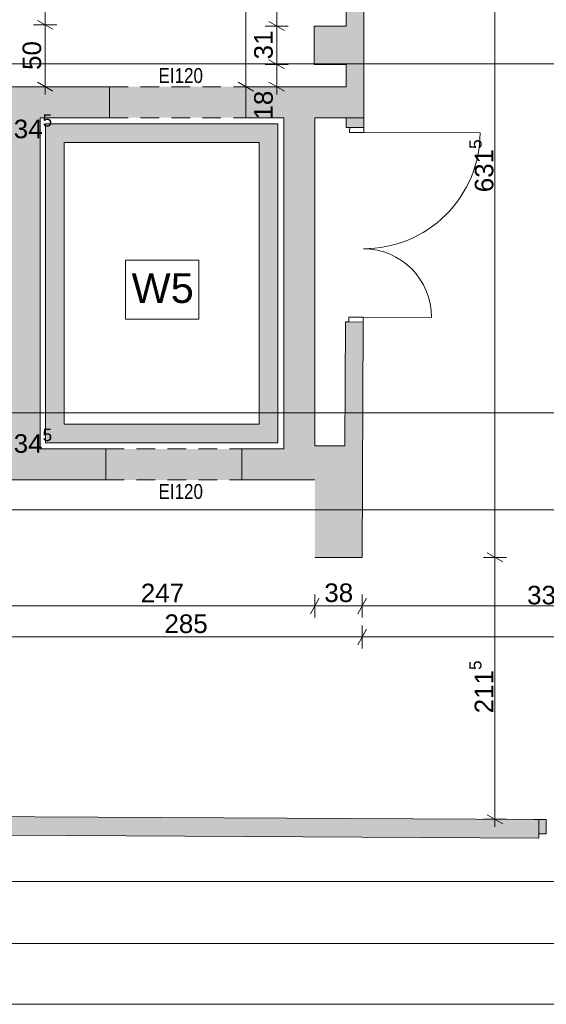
# Paper-space layout 'A-02 INWENTARYZACJA - PIĘTRO -1' of a CAD drawing. Header units: millimetres. Extents: x 0 to 594, y 0 to 350.
# Tile 2 of 10: x 123 to 166, y 0 to 79. Entities that reach past the tile are written whole.
import ezdxf
from ezdxf.xclip import XClip

# ---------------------------------------------------------------- set-up
doc = ezdxf.new("R2010")
doc.units = ezdxf.units.MM
doc.header["$MEASUREMENT"] = 0
doc.header["$XCLIPFRAME"] = 0
for name, pattern in [('ACAD_ISO03W100', [300, 120, -180]), ('DASHDOTX2', [1000, 500, -250, 0, -250]), ('Przer. długie kreski', [2.5, 1.5, -1]), ('PRZERYWANA_DU_A', [550, 350.0000000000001, -199.9999999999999])]:
    doc.linetypes.add(name, pattern=pattern)
for name, color, linetype, lineweight in [('0_Nr_pióra__2', 8, 'Continuous', 13), ('A_Arkusz_Nr_pióra__1', 7, 'Continuous', 20), ('A_linie przekroju_Nr_pióra__1', 7, 'Continuous', 20), ('A_opis pomieszczeń_Nr_pióra__1', 7, 'Continuous', 20), ('A_winda_Nr_pióra__1', 7, 'Continuous', 20), ('A_wymiary_Nr_pióra__1', 7, 'Continuous', 20), ('A_wymiary_Nr_pióra__2', 8, 'Continuous', 13), ('A_ściany_Nr_pióra__1', 7, 'Continuous', 20), ('Drzwi Archicad_Nr_pióra__1', 7, 'Continuous', 20)]:
    doc.layers.add(name, color=color, linetype=linetype, lineweight=lineweight)
for name, color, linetype, lineweight, true_color in [('A_osie_Nr_pióra__16', 7, 'Continuous', 5, 0x0f0f0f), ('A_ppoż_Nr_pióra__8', 7, 'Continuous', 13, 0x4c4c4c), ('A_ściany_Nr_pióra__10', 7, 'Continuous', 13, 0x4b4b4b)]:
    doc.layers.add(name, color=color, linetype=linetype, lineweight=lineweight, true_color=true_color)
for name, color, linetype in [('A_podrys', 7, 'Continuous'), ('A_ppoż', 7, 'Continuous'), ('A_winda', 7, 'Continuous'), ('A_ściany', 7, 'Continuous'), ('Drzwi Archicad', 7, 'Continuous')]:
    doc.layers.add(name, color=color, linetype=linetype)
doc.styles.add('STYL_AUTOMATYCZNY_1', font='arial.ttf')
doc.styles.add('STYL_AUTOMATYCZNY_2', font='ARIALN.TTF')
doc.styles.add('STYL_AUTOMATYCZNY_4', font='arial.ttf')

# ---------------------------------------------------------------- blocks, each defined once
blk = doc.blocks.new('Rysunek_2_2', base_point=(-1588.841559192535, -369.1745078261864))
at = {"layer": 'A_ppoż', "linetype": 'Continuous', "lineweight": 0, "true_color": 0x121212}
for points in [[(130.2805497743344, 71.5603262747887), (141.2805497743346, 71.5603262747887), (141.2805497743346, 74.06032627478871), (130.2805497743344, 74.06032627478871)], [(129.9705497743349, 44.83032627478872), (129.9705497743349, 42.33032627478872), (140.970549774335, 42.33032627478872), (140.970549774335, 44.83032627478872)]]:
    blk.add_hatch(color=250, dxfattribs=at).paths.add_polyline_path(points)
at = {"layer": 'A_winda', "linetype": 'Continuous', "lineweight": 0, "true_color": 0xfdfdfd}
h = blk.add_hatch(color=7, dxfattribs=at)
h.paths.add_polyline_path([(125.1105497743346, 71.06032627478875), (125.1105497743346, 45.33032627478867), (143.8605497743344, 45.33032627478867), (143.8605497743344, 71.06032627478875)])
h.paths.add_polyline_path([(142.3605497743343, 69.56032627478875), (142.3605497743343, 46.83032627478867), (126.6105497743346, 46.83032627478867), (126.6105497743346, 69.56032627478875)], flags=0)
at = {"layer": 'A_ściany', "linetype": 'Continuous', "lineweight": 0, "true_color": 0x000000}
for points in [[(150.827622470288, 78.96032627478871), (150.827622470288, 82.26032627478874), (149.3776224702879, 82.26263472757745), (149.3776224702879, 78.96032627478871)], [(118.3805497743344, 75.7795589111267), (118.7305497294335, 75.7795589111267), (118.7305497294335, 72.77615750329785), (122.1833782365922, 72.77615750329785), (122.1831821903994, 70.74424354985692), (124.6831822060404, 70.7440021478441), (124.6832608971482, 71.56032622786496), (125.1703431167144, 71.56032622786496), (125.1703431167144, 74.06032624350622), (122.0805497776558, 74.06032624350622), (122.0805497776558, 79.06032627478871), (118.3805497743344, 79.06032627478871)], [(150.827622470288, 75.86032627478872), (150.827622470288, 78.96032627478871), (146.797622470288, 78.96032627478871), (146.797622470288, 75.86032627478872)], [(150.827622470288, 71.5603262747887), (150.827622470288, 75.86032627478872), (149.397622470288, 75.86032627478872), (149.397622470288, 74.06032627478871)], [(125.1703431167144, 74.06032628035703), (125.1703431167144, 71.5603262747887), (130.28054982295, 71.5603262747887), (130.28054982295, 74.06032628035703)], [(149.3976224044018, 74.06032628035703), (141.2805497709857, 74.06032628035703), (141.2805497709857, 71.5603262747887), (150.827622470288, 71.5603262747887)], [(144.3605497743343, 71.5603262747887), (144.3605497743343, 44.83032627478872), (146.8605497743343, 42.33032627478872), (146.8605497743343, 71.5603262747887)], [(149.3943607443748, 70.77625196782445), (150.824348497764, 70.77032635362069), (150.8276225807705, 71.56032608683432), (149.3976348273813, 71.5662522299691)], [(122.1831821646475, 70.74424354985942), (122.18043915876, 42.33032627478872), (124.680680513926, 44.83032627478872), (124.6831821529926, 70.7440021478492)], [(149.2878340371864, 45.07032610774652), (150.6805496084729, 36.07032627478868), (150.7592868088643, 55.07032609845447), (149.3292990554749, 55.07625224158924)], [(124.6806805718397, 44.83032643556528), (122.18043915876, 42.33032627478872), (129.9705499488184, 42.33032627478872), (129.9705499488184, 44.83032643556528)], [(144.3605496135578, 44.83032643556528), (140.9705498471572, 44.83032643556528), (140.9705498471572, 42.33032627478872), (146.8605497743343, 42.33032627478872)], [(149.2878340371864, 45.07032627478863), (146.8605497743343, 45.07032627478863), (146.8605497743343, 36.07032627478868), (150.6805497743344, 36.07032627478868)], [(68.24932987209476, 13.92648919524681), (164.9465421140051, 13.4224277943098), (164.9543610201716, 14.92240717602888), (68.25714877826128, 15.42646857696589)]]:
    blk.add_hatch(color=18, dxfattribs=at).paths.add_polyline_path(points)
at = {"layer": 'Drzwi Archicad', "linetype": 'Continuous', "lineweight": 0, "true_color": 0xfdfdfd}
blk.add_hatch(color=7, dxfattribs=at).paths.add_polyline_path([(164.9483670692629, 13.77242282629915), (165.5483589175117, 13.76929520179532), (165.5543535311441, 14.91927957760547), (164.9543616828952, 14.9224072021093)])
at = {"layer": '0_Nr_pióra__2', "color": 8, "linetype": 'PRZERYWANA_DU_A', "lineweight": 13, "flags": 128}
blk.add_lwpolyline([(38.28456454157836, 9.90032627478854), (195.3497747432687, 9.90032627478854)], dxfattribs=at)
at = {"layer": 'A_linie przekroju_Nr_pióra__1', "color": 7, "linetype": 'ACAD_ISO03W100', "lineweight": 20}
blk.add_line((49.38354783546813, 47.73302794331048), (280.3497761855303, 47.73302794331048), dxfattribs=at)
at = {"layer": 'A_opis pomieszczeń_Nr_pióra__1', "color": 7, "linetype": 'Continuous', "lineweight": 20}
for p, q in [((137.4937251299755, 60.06241901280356), (131.5567828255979, 60.06241901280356)), ((131.5567828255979, 60.06241901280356), (131.5567828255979, 55.29114045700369)), ((137.4937251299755, 55.29114045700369), (137.4937251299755, 60.06241901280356)), ((131.5567828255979, 55.29114045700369), (137.4937251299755, 55.29114045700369))]:
    blk.add_line(p, q, dxfattribs=at)
at = {"layer": 'A_osie_Nr_pióra__16', "color": 250, "linetype": 'DASHDOTX2', "lineweight": 5, "true_color": 0x0f0f0f}
for p, q in [((280.3497738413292, 75.90032375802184), (56.15088230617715, 75.90032375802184)), ((280.3497738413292, 39.90032982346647), (56.15088230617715, 39.90032982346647))]:
    blk.add_line(p, q, dxfattribs=at)
at = {"layer": 'A_winda_Nr_pióra__1', "color": 7, "linetype": 'PRZERYWANA_DU_A', "lineweight": 20, "flags": 128}
for points in [[(125.1105497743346, 71.06032627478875), (143.8605497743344, 71.06032627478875), (143.8605497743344, 45.33032627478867), (125.1105497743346, 45.33032627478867)], [(142.3605497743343, 69.56032627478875), (142.3605497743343, 46.83032627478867), (126.6105497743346, 46.83032627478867), (126.6105497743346, 69.56032627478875)]]:
    blk.add_lwpolyline(points, close=True, dxfattribs=at)
at = {"layer": 'A_wymiary_Nr_pióra__1', "color": 7, "linetype": 'Continuous', "lineweight": 20}
for p, q in [((124.4555501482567, 79.42117086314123), (125.7055496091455, 78.69948436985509)), ((143.1555482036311, 79.32116821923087), (144.4055513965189, 78.59948172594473)), ((143.1555482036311, 76.22116836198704), (144.4055513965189, 75.4994818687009)), ((124.4555501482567, 74.42116928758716), (125.7055496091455, 73.69948279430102)), ((140.6555492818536, 74.42116928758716), (141.9055487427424, 73.69948279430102)), ((143.1555482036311, 74.42116928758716), (144.4055513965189, 73.69948279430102)), ((160.7804618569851, 36.4311702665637), (162.0304613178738, 35.70948377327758)), ((147.2213931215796, 32.77532648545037), (146.4997066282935, 31.52532702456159)), ((151.0413926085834, 32.77532648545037), (150.3197061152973, 31.52532702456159)), ((151.0413926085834, 30.27532756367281), (150.3197061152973, 29.02532810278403)), ((160.7804618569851, 15.30189466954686), (162.0304613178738, 14.58020817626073))]:
    blk.add_line(p, q, dxfattribs=at)
at = {"layer": 'A_wymiary_Nr_pióra__2', "color": 8, "linetype": 'Continuous', "lineweight": 13}
for p, q in [((125.0805480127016, 79.06032761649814), (125.0805480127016, 107.0603252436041)), ((141.2805508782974, 74.06032604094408), (141.2805508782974, 107.0603252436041)), ((161.4054634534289, 36.07032701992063), (161.4054634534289, 99.2103266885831)), ((143.780549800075, 78.9603249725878), (143.780549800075, 82.26263649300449)), ((126.0180485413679, 79.06032761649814), (124.1430512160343, 79.06032761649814)), ((125.0805480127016, 74.06032604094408), (125.0805480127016, 79.06032761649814)), ((144.7180503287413, 78.9603249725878), (142.8430492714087, 78.9603249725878)), ((143.780549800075, 75.86032511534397), (143.780549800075, 78.9603249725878)), ((144.7180503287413, 75.86032511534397), (142.8430492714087, 75.86032511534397)), ((143.780549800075, 74.06032604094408), (143.780549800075, 75.86032511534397)), ((126.0180485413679, 74.06032604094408), (124.1430512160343, 74.06032604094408)), ((125.0805480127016, 73.44907686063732), (125.0805480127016, 74.06032604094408)), ((142.2180514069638, 74.06032604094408), (140.3430503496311, 74.06032604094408)), ((141.2805508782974, 73.44907686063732), (141.2805508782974, 74.06032604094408)), ((144.7180503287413, 74.06032604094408), (142.8430492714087, 74.06032604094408)), ((143.780549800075, 73.44907686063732), (143.780549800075, 74.06032604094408)), ((162.3429639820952, 36.07032701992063), (160.4679629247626, 36.07032701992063)), ((161.4054634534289, 14.9410514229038), (161.4054634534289, 36.07032701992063)), ((146.8605498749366, 31.21282809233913), (146.8605498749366, 33.08782541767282)), ((150.6805493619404, 31.21282809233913), (150.6805493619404, 33.08782541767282)), ((122.1800682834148, 32.1503248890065), (146.8605498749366, 32.1503248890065)), ((146.8605498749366, 32.1503248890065), (150.6805493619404, 32.1503248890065)), ((150.6805493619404, 32.1503248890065), (184.5505484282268, 32.1503248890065)), ((150.6805493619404, 28.71282543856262), (150.6805493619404, 30.58782649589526)), ((122.1800682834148, 29.65032596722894), (150.6805493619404, 29.65032596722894)), ((150.6805493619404, 29.65032596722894), (196.192302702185, 29.65032596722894)), ((162.3429639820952, 14.9410514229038), (160.4679629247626, 14.9410514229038)), ((161.4054634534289, 14.32980224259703), (161.4054634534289, 14.9410514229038))]:
    blk.add_line(p, q, dxfattribs=at)
at = {"layer": 'A_ściany_Nr_pióra__1', "color": 7, "linetype": 'Continuous', "lineweight": 20}
for p, q in [((130.2805511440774, 74.06032604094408), (130.2805511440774, 71.56032711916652)), ((141.2805508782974, 74.06032604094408), (141.2805508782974, 71.56032711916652)), ((149.3943607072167, 70.77625279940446), (149.3958945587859, 71.1462506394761)), ((149.6743576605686, 70.77509214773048), (149.3943607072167, 70.77625279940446)), ((150.8243470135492, 70.77032638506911), (149.6743576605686, 70.77509214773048)), ((150.8243470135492, 70.77032638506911), (150.8258808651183, 71.14032422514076)), ((149.3293007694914, 55.07625195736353), (149.3277669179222, 54.70625411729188)), ((149.6092977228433, 55.07509130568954), (149.3293007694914, 55.07625195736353)), ((150.7592870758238, 55.0703255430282), (149.6092977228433, 55.07509130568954)), ((150.7592870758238, 55.0703255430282), (150.7577532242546, 54.70032770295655)), ((129.9705489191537, 44.8303250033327), (129.9705489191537, 42.33032608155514)), ((140.9705486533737, 44.8303250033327), (140.9705486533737, 42.33032608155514)), ((164.9543630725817, 14.922406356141), (164.4843663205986, 14.92485827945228)), ((164.9543630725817, 14.922406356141), (164.9483657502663, 13.77242446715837)), ((164.9483657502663, 13.77242446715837), (164.9465408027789, 13.42242640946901)), ((164.9465408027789, 13.42242640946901), (164.5765466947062, 13.42435585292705))]:
    blk.add_line(p, q, dxfattribs=at)
at = {"layer": 'A_ściany_Nr_pióra__1', "color": 7, "linetype": 'Continuous', "lineweight": 20, "flags": 128}
for points in [[(149.3776224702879, 82.26263472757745), (149.3776224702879, 78.96032627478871)], [(150.827622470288, 78.96032627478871), (150.827622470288, 82.26032627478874)], [(149.3776224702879, 78.96032627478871), (146.797622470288, 78.96032627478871)], [(146.797622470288, 78.96032627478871), (146.797622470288, 75.86032627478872)], [(150.827622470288, 75.86032627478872), (150.827622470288, 78.96032627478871)], [(146.797622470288, 75.86032627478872), (149.397622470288, 75.86032627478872)], [(149.397622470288, 75.86032627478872), (149.397622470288, 74.06032627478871)], [(150.827622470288, 71.5603262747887), (150.827622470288, 75.86032627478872)], [(125.1703431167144, 74.06032624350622), (122.0805497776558, 74.06032624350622)], [(130.2805496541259, 74.06032627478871), (125.1703431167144, 74.06032627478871)], [(149.397622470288, 74.06032627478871), (141.2805499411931, 74.06032627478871)], [(124.6831822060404, 70.7440021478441), (124.6832608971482, 71.56032622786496)], [(124.6832608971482, 71.56032622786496), (125.1703431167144, 71.56032622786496)], [(125.1703431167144, 71.5603262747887), (130.28054982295, 71.5603262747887)], [(141.2805497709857, 71.5603262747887), (144.3605497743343, 71.5603262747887)], [(144.3605497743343, 71.5603262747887), (144.3605497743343, 44.83032627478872)], [(146.8605497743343, 71.5603262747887), (150.827622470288, 71.5603262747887)], [(146.8605497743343, 45.07032627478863), (146.8605497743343, 71.5603262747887)], [(149.3976347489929, 71.5662522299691), (149.3943609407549, 70.77625206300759)], [(150.827622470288, 71.5603262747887), (149.3976347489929, 71.5662522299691)], [(150.8243486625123, 70.7703262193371), (150.827622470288, 71.5603262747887)], [(124.680680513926, 44.83032627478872), (124.6831821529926, 70.7440021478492)], [(149.3292991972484, 55.07625239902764), (149.2878340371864, 45.07032627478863)], [(150.6805497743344, 36.07032627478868), (150.7592869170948, 55.07032609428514)], [(129.9705497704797, 44.83032627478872), (124.6806805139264, 44.83032627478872)], [(144.3605497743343, 44.83032627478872), (140.970549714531, 44.83032627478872)], [(149.2878340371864, 45.07032627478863), (146.8605497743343, 45.07032627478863)], [(122.18043915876, 42.33032627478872), (129.9705499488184, 42.33032627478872)], [(140.9705498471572, 42.33032627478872), (146.8605497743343, 42.33032627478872)], [(146.8605497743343, 36.07032627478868), (150.6805497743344, 36.07032627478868)], [(164.9543608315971, 14.92240720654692), (68.25714903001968, 15.42646833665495)], [(122.0955497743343, 13.64580030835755), (164.9465425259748, 13.42242758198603)]]:
    blk.add_lwpolyline(points, dxfattribs=at)
at = {"layer": 'A_ściany_Nr_pióra__10', "color": 251, "linetype": 'Przer. długie kreski', "lineweight": 13, "true_color": 0x4b4b4b}
for p, q in [((130.2805511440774, 74.06032604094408), (141.2805508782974, 74.06032604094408)), ((130.2805511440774, 71.56032711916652), (141.2805508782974, 71.56032711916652)), ((129.9705489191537, 44.8303250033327), (140.9705486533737, 44.8303250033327)), ((129.9705489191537, 42.33032608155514), (140.9705486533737, 42.33032608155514))]:
    blk.add_line(p, q, dxfattribs=at)
at = {"layer": 'Drzwi Archicad_Nr_pióra__1', "color": 7, "linetype": 'Continuous', "lineweight": 20}
for p, q in [((130.2805511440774, 74.06032604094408), (130.2805511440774, 71.56032711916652)), ((141.2805508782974, 74.06032604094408), (141.2805508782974, 71.56032711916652)), ((149.3943607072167, 70.77625279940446), (149.3958945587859, 71.1462506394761)), ((149.3943607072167, 70.77625279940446), (149.3958945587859, 71.1462506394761)), ((149.6743576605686, 70.77509214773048), (149.3943607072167, 70.77625279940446)), ((149.6743576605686, 70.77509214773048), (149.3943607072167, 70.77625279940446)), ((149.6727006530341, 70.3750965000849), (149.6743576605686, 70.77509214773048)), ((149.6743576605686, 70.77509214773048), (150.8243470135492, 70.77032638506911)), ((150.8243470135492, 70.77032638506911), (149.6743576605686, 70.77509214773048)), ((150.8243470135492, 70.77032638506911), (149.6743576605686, 70.77509214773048)), ((150.8243470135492, 70.77032638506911), (150.8226900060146, 70.37033073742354)), ((150.8243470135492, 70.77032638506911), (150.8258808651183, 71.14032422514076)), ((150.8243470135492, 70.77032638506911), (150.8258808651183, 71.14032422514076)), ((150.8226900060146, 70.37033073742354), (149.6727006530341, 70.3750965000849)), ((150.8226900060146, 70.37033073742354), (160.2026103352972, 70.3314582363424)), ((149.3293007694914, 55.07625195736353), (149.3277669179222, 54.70625411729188)), ((149.3293007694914, 55.07625195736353), (149.3277669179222, 54.70625411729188)), ((149.6092977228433, 55.07509130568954), (149.3293007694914, 55.07625195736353)), ((149.6092977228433, 55.07509130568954), (149.3293007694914, 55.07625195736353)), ((149.6092977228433, 55.07509130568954), (149.6109547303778, 55.47508695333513)), ((150.7592870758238, 55.0703255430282), (149.6092977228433, 55.07509130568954)), ((150.7592870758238, 55.0703255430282), (149.6092977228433, 55.07509130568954)), ((150.7592870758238, 55.0703255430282), (149.6092977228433, 55.07509130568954)), ((149.6109547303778, 55.47508695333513), (150.7609440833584, 55.47032119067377)), ((150.7592870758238, 55.0703255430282), (150.7577532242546, 54.70032770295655)), ((150.7592870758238, 55.0703255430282), (150.7577532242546, 54.70032770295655)), ((150.7609440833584, 55.47032119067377), (150.7592870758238, 55.0703255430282)), ((150.7609440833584, 55.47032119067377), (156.2810333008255, 55.44744776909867)), ((129.9705489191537, 44.8303250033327), (129.9705489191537, 42.33032608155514)), ((140.9705486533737, 44.8303250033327), (140.9705486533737, 42.33032608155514)), ((164.9543630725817, 14.922406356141), (164.4843663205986, 14.92485827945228)), ((164.9543630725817, 14.922406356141), (164.4843663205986, 14.92485827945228)), ((164.9543630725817, 14.922406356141), (164.9483657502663, 13.77242446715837)), ((164.9543630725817, 14.922406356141), (164.9483657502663, 13.77242446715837)), ((164.9543630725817, 14.922406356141), (164.9483657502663, 13.77242446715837)), ((165.5543528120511, 14.91927894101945), (164.9543630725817, 14.922406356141)), ((165.5483592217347, 13.76929705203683), (165.5543528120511, 14.91927894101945)), ((164.9483657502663, 13.77242446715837), (164.9465408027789, 13.42242640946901)), ((164.9483657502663, 13.77242446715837), (164.9465408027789, 13.42242640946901)), ((164.9483657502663, 13.77242446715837), (165.5483592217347, 13.76929705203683)), ((164.9465408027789, 13.42242640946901), (164.5765466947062, 13.42435585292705)), ((164.9465408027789, 13.42242640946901), (164.5765466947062, 13.42435585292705))]:
    blk.add_line(p, q, dxfattribs=at)
for centre, radius, start, end in [((150.8226910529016, 70.37032970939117), 9.379999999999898, 269.7625642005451, 359.7625642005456), ((150.7609445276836, 55.47032284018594), 5.520134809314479, 359.7625642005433, 89.76256420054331)]:
    blk.add_arc(centre, radius, start, end, dxfattribs=at)
at = {"layer": 'A_opis pomieszczeń_Nr_pióra__1', "color": 7, "linetype": 'Continuous', "lineweight": 20, "insert": (132.0567827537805, 57.7938309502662), "char_height": 2.399901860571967, "attachment_point": 4, "style": 'STYL_AUTOMATYCZNY_1'}
blk.add_mtext('\\A1;{\\pql;\\fArial|b0|i0|c238|p0;\\W1.000000;W5}', dxfattribs=at)
at = {"layer": 'A_ppoż_Nr_pióra__8', "color": 251, "linetype": 'Continuous', "lineweight": 13, "true_color": 0x4c4c4c, "char_height": 1.2, "attachment_point": 5, "style": 'STYL_AUTOMATYCZNY_2'}
for insert in [(136.0284893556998, 74.95596000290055), (136.0284893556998, 41.38596615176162)]:
    blk.add_mtext('\\A1;{\\pqc;\\fArial Narrow|b0|i0|c238|p0;\\W1.000000;EI120}', dxfattribs=dict(at, insert=insert))
at = {"layer": 'A_wymiary_Nr_pióra__1', "color": 7, "linetype": 'Continuous', "lineweight": 20, "char_height": 1.5, "width": 2.288175, "attachment_point": 7, "rotation": 90, "style": 'STYL_AUTOMATYCZNY_4'}
for s, insert in [('\\A1;{\\pql;\\fArial|b0|i0|c238|p0;\\W1.000000;31}', (143.4805497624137, 76.26623878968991)), ('\\A1;{\\pql;\\fArial|b0|i0|c238|p0;\\W1.000000;50}', (124.780549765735, 75.4162387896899)), ('\\A1;{\\pql;\\fArial|b0|i0|c238|p0;\\W1.000000;18}', (143.4805497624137, 71.41090123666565))]:
    blk.add_mtext(s, dxfattribs=dict(at, insert=insert))
at = {"layer": 'A_wymiary_Nr_pióra__1', "color": 7, "linetype": 'Continuous', "lineweight": 20, "char_height": 1.5, "attachment_point": 7, "style": 'STYL_AUTOMATYCZNY_1'}
for s, insert in [('\\A1;{\\pql;\\fArial|b0|i0|c238|p0;\\W1.000000;34\\fArial|b0|i0|c238|p0;\\W1.000000;\\A1{\\H.66x;\\S5^  ;}}', (122.5446282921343, 69.46737609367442)), ('\\A1;{\\pql;\\fArial|b0|i0|c238|p0;\\W1.000000;34\\fArial|b0|i0|c238|p0;\\W1.000000;\\A1{\\H.66x;\\S5^  ;}}', (122.5430607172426, 44.07745858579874)), ('\\A1;{\\pql;\\fArial|b0|i0|c238|p0;\\W1.000000;42\\fArial|b0|i0|c238|p0;\\W1.000000;\\A1{\\H.66x;\\S5^  ;}}', (118.5336734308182, 31.85116976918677)), ('\\A1;{\\pql;\\fArial|b0|i0|c238|p0;\\W1.000000;338\\fArial|b0|i0|c238|p0;\\W1.000000;\\A1{\\H.66x;\\S5^  ;}}', (164.0002347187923, 31.84162735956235))]:
    blk.add_mtext(s, dxfattribs=dict(at, insert=insert))
at = {"layer": 'A_wymiary_Nr_pióra__1', "color": 7, "linetype": 'Continuous', "lineweight": 20, "char_height": 1.5, "attachment_point": 7, "rotation": 90, "style": 'STYL_AUTOMATYCZNY_1'}
for s, insert in [('\\A1;{\\pql;\\fArial|b0|i0|c238|p0;\\W1.000000;631\\fArial|b0|i0|c238|p0;\\W1.000000;\\A1{\\H.66x;\\S5^  ;}}', (161.7141614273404, 65.54664627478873)), ('\\A1;{\\pql;\\fArial|b0|i0|c238|p0;\\W1.000000;211\\fArial|b0|i0|c238|p0;\\W1.000000;\\A1{\\H.66x;\\S5^  ;}}', (161.704619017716, 23.48834877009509))]:
    blk.add_mtext(s, dxfattribs=dict(at, insert=insert))
at = {"layer": 'A_wymiary_Nr_pióra__1', "color": 7, "linetype": 'Continuous', "lineweight": 20, "char_height": 1.5, "attachment_point": 7, "style": 'STYL_AUTOMATYCZNY_4'}
for s, insert, width in [('\\A1;{\\pql;\\fArial|b0|i0|c238|p0;\\W1.000000;247}', (132.8041809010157, 32.45032628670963), 3.432255), ('\\A1;{\\pql;\\fArial|b0|i0|c238|p0;\\W1.000000;38}', (147.6264622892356, 32.45032628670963), 2.288175), ('\\A1;{\\pql;\\fArial|b0|i0|c238|p0;\\W1.000000;285}', (134.7141809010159, 29.95032628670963), 3.432255)]:
    blk.add_mtext(s, dxfattribs=dict(at, insert=insert, width=width))

psp = doc.layouts.new('A-02 INWENTARYZACJA - PIĘTRO -1')

# ---------------------------------------------------------------- linework, layer by layer
at = {"layer": 'A_Arkusz_Nr_pióra__1', "color": 7, "linetype": 'Continuous', "lineweight": 20}
psp.add_line((589.1, 4.90000140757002), (29.89980349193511, 4.900326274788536), dxfattribs=at)
at = {"layer": 'A_Arkusz_Nr_pióra__1', "color": 7, "linetype": 'Continuous', "lineweight": 20, "flags": 128}
psp.add_lwpolyline([(0, 350), (594, 350), (594, 0), (0, 0)], close=True, dxfattribs=at)

# ---------------------------------------------------------------- block references
at = {"layer": 'A_podrys', "color": 37, "linetype": 'Continuous', "lineweight": 5, "true_color": 0x656532}
ref = psp.add_blockref('Rysunek_2_2', (-1588.841559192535, -369.1745078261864), dxfattribs=at)
XClip(ref).set_block_clipping_path([(29.8998034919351, 9.900326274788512), (280.3497747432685, 218.7103262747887)])

doc.saveas('drawing.dxf')
